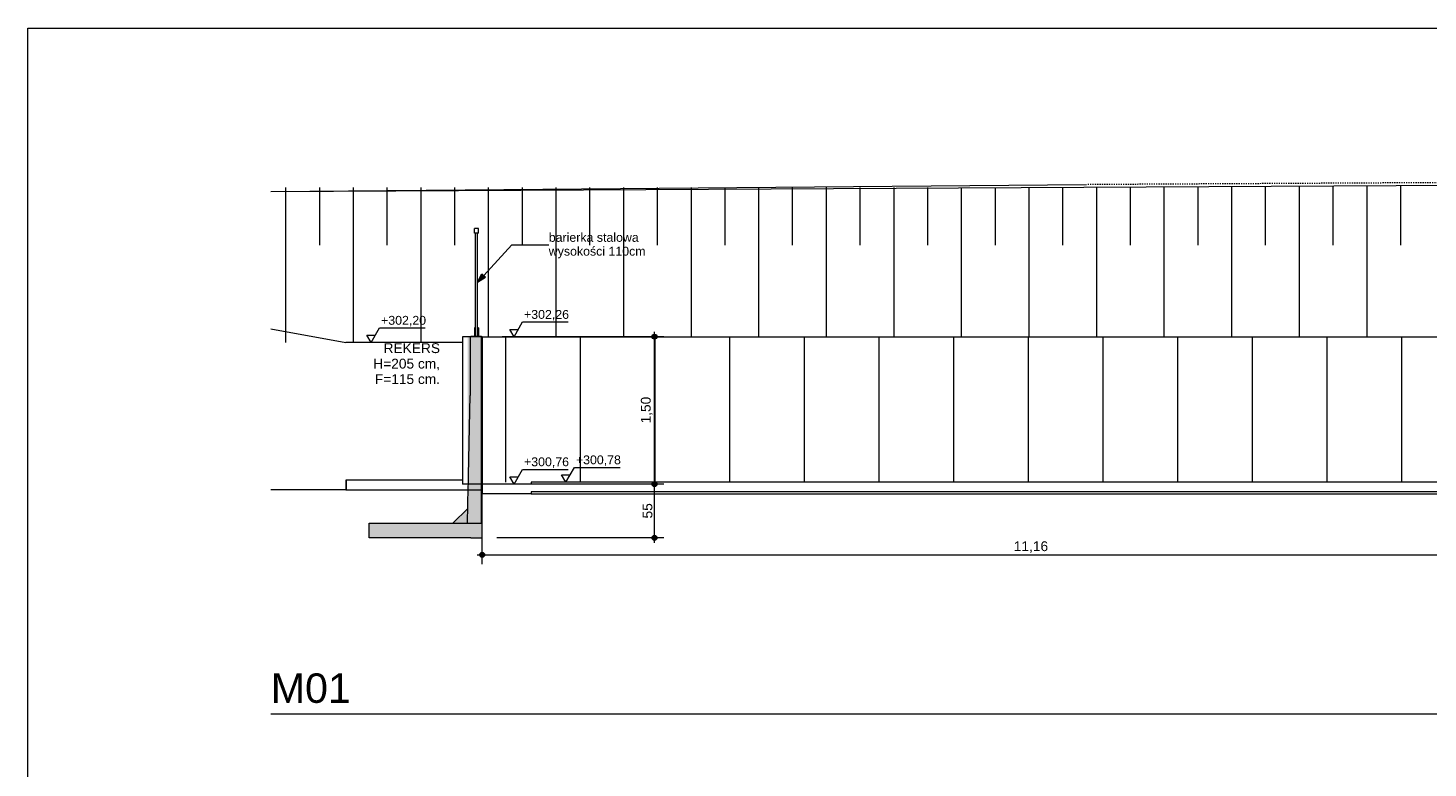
# Model space of a CAD drawing. Extents: x 250 to 10950, y 49 to 2920.
# Tile 3 of 23: x 250 to 1675, y 2167 to 2920. Entities that reach past the tile are written whole.
import ezdxf
from ezdxf.enums import TextEntityAlignment as Align
from ezdxf.xclip import XClip

# ---------------------------------------------------------------- set-up
doc = ezdxf.new("R2010")
doc.units = 0
doc.header["$MEASUREMENT"] = 0
doc.header["$XCLIPFRAME"] = 0
doc.linetypes.add('Przerywana', pattern=[48, 24, -24])
doc.linetypes.add('Wipeout_Contour', pattern=[10000, 0, -10000])
for name, color, linetype in [('FORMA - Arch 01 - 820-G Rysunki Obrazki', 7, 'Continuous'), ('M01_Przekrój terenowy_9_0', 7, 'Continuous'), ('M01_Przekrój terenowy_9_01FORMA - PZT - Inne obiekty', 7, 'Continuous'), ('M01_Przekrój terenowy_9_09FORMA  - nawierzchnie MODEL', 7, 'Continuous'), ('M01_Przekrój terenowy_9__UKŁAD LODÓWEK I REGAŁÓW', 7, 'Continuous'), ('M01_Przekrój terenowy_9_FORMA - Arch 01 - PZT-3 Ukształtowanie terenu', 7, 'Continuous')]:
    doc.layers.add(name, color=color, linetype=linetype)
doc.styles.add('STYL_AUTOMATYCZNY_10', font='arial.ttf')
doc.styles.add('STYL_AUTOMATYCZNY_2', font='arial.ttf')

# ---------------------------------------------------------------- blocks, each defined once
blk = doc.blocks.new('*X28')
at = {"layer": 'M01_Przekrój terenowy_9_FORMA - Arch 01 - PZT-3 Ukształtowanie terenu', "color": 112, "linetype": 'Continuous', "lineweight": 13, "ltscale": 0.05, "true_color": 0x00bb5e}
for p, q in [((512.5, 2599.8), (512.5, 2757.7)), ((546.9, 2698.8), (546.9, 2757.7)), ((581.3, 2599.8), (581.3, 2757.7)), ((615.7, 2698.8), (615.7, 2757.7)), ((650.1, 2599.8), (650.1, 2757.7)), ((684.4, 2698.8), (684.4, 2757.7)), ((718.8, 2605.8), (718.8, 2757.7)), ((753.2, 2698.8), (753.2, 2757.7)), ((787.6, 2605.8), (787.6, 2757.7)), ((822, 2698.8), (822, 2757.7)), ((856.4, 2605.8), (856.4, 2757.7)), ((890.8, 2698.8), (890.8, 2757.7)), ((925.2, 2605.8), (925.2, 2757.7)), ((959.6, 2698.8), (959.6, 2757.7)), ((994, 2605.8), (994, 2757.7)), ((1028.3, 2698.8), (1028.3, 2757.7)), ((1062.7, 2605.8), (1062.7, 2757.7)), ((1097.1, 2698.8), (1097.1, 2757.7)), ((1131.5, 2605.8), (1131.5, 2757.7)), ((1165.9, 2698.8), (1165.9, 2757.7)), ((1200.3, 2605.8), (1200.3, 2757.7)), ((1234.7, 2698.8), (1234.7, 2757.7)), ((1269.1, 2605.8), (1269.1, 2757.7)), ((1303.5, 2698.8), (1303.5, 2757.7)), ((1337.9, 2605.8), (1337.9, 2757.7)), ((1372.3, 2698.8), (1372.3, 2757.9)), ((1406.6, 2605.8), (1406.6, 2758.1)), ((1441, 2698.8), (1441, 2758.3)), ((1475.4, 2605.8), (1475.4, 2758.5)), ((1509.8, 2698.8), (1509.8, 2758.7)), ((1544.2, 2605.8), (1544.2, 2758.8)), ((1578.6, 2698.8), (1578.6, 2759)), ((1613, 2605.8), (1613, 2759.2)), ((1647.4, 2698.8), (1647.4, 2759.4))]:
    blk.add_line(p, q, dxfattribs=at)
blk = doc.blocks.new('Rysunek_10_9', base_point=(29086526.4, 2459.8))
at = {"layer": 'M01_Przekrój terenowy_9_0', "color": 7, "linetype": 'Continuous', "lineweight": 13, "char_height": 10, "attachment_point": 9, "style": 'STYL_AUTOMATYCZNY_2'}
for s, insert in [('\\A1;{\\pqr;\\fArial|b0|i0|c238|p0;\\W1.000000;H=205 cm,  }', (669.4, 2571.5)), ('\\A1;{\\pqr;\\fArial|b0|i0|c238|p0;\\W1.000000;F=115 cm.}', (669.4, 2557.5))]:
    blk.add_mtext(s, dxfattribs=dict(at, insert=insert))
at = {"color": 254, "linetype": 'Wipeout_Contour', "lineweight": 0, "ltscale": 7984.711903}
blk.add_wipeout([(573.8, 2599.8), (497.1, 2613.7), (573.4, 2599.8)], dxfattribs=at).dxf.layer = 'M01_Przekrój terenowy_9_09FORMA  - nawierzchnie MODEL'
at = {"color": 254, "linetype": 'Wipeout_Contour', "lineweight": 0, "ltscale": 10083.873095}
blk.add_wipeout([(573.4, 2449.8), (573.8, 2449.8), (573.8, 2459.8), (573.4, 2459.8)], dxfattribs=at).dxf.layer = 'M01_Przekrój terenowy_9_09FORMA  - nawierzchnie MODEL'
at = {"color": 254, "linetype": 'Wipeout_Contour', "lineweight": 0, "ltscale": 8043.238546}
blk.add_wipeout([(573.8, 2599.8), (497.1, 2674.7), (497.1, 2613.7)], dxfattribs=at).dxf.layer = 'M01_Przekrój terenowy_9_09FORMA  - nawierzchnie MODEL'
at = {"color": 254, "linetype": 'Wipeout_Contour', "lineweight": 0, "ltscale": 15257.232776}
blk.add_wipeout([(573.8, 2459.8), (573.8, 2449.8), (712.2, 2449.8), (712.2, 2455.8), (692.2, 2455.8), (692.2, 2459.8)], dxfattribs=at).dxf.layer = 'M01_Przekrój terenowy_9_09FORMA  - nawierzchnie MODEL'
at = {"layer": 'M01_Przekrój terenowy_9_09FORMA  - nawierzchnie MODEL', "color": 7, "linetype": 'Continuous', "lineweight": 18, "ltscale": 0.05}
blk.add_line((692.2, 2459.8), (573.4, 2459.8), dxfattribs=at)
at = {"color": 254, "linetype": 'Wipeout_Contour', "lineweight": 0, "ltscale": 59420.478624}
blk.add_wipeout([(497.1, 2319.9), (9795.8, 2319.9), (9795.8, 2449.8), (9466.9, 2449.8), (9466.9, 2445.8), (9416.9, 2445.8), (712.2, 2445.8), (712.2, 2449.8), (497.1, 2449.8)], dxfattribs=at).dxf.layer = 'M01_Przekrój terenowy_9_0'
at = {"color": 254, "linetype": 'Wipeout_Contour', "lineweight": 0, "ltscale": 16302.614978}
blk.add_wipeout([(910.6, 2605.8), (497.1, 2729), (497.1, 2674.7), (573.8, 2599.8), (692.2, 2599.8), (692.2, 2605.8)], dxfattribs=at).dxf.layer = 'M01_Przekrój terenowy_9_09FORMA  - nawierzchnie MODEL'
at = {"layer": 'M01_Przekrój terenowy_9_0', "linetype": 'Continuous', "lineweight": 0, "true_color": 0x000000}
for points in [[(885.2, 2401.1), (885.4, 2400.1), (885.9, 2399.3), (886.7, 2398.8), (887.7, 2398.6), (888.6, 2398.8), (889.5, 2399.3), (890, 2400.1), (890.2, 2401.1), (890, 2402), (889.5, 2402.9), (888.6, 2403.4), (887.7, 2403.6), (886.7, 2403.4), (885.9, 2402.9), (885.4, 2402)], [(709.7, 2383.7), (709.9, 2382.7), (710.5, 2381.9), (711.3, 2381.4), (712.2, 2381.2), (713.2, 2381.4), (714, 2381.9), (714.5, 2382.7), (714.7, 2383.7), (714.5, 2384.6), (714, 2385.5), (713.2, 2386), (712.2, 2386.2), (711.3, 2386), (710.5, 2385.5), (709.9, 2384.6)]]:
    blk.add_hatch(color=18, dxfattribs=at).paths.add_polyline_path(points)
at = {"layer": 'M01_Przekrój terenowy_9_0', "color": 7, "linetype": 'Continuous', "lineweight": 13, "ltscale": 0.05}
for p, q in [((697.2, 2416.1), (700.2, 2546.1)), ((682.6, 2416.1), (697.6, 2431.1)), ((597.2, 2401.1), (597.2, 2416.1)), ((597.2, 2416.1), (712.2, 2416.1)), ((700.7, 2401.1), (597.2, 2401.1)), ((700.7, 2401.1), (712.2, 2401.1)), ((885.2, 2401.1), (727.2, 2401.1)), ((887.7, 2396.1), (887.7, 2398.6)), ((897.1, 2401.1), (890.2, 2401.1)), ((707.2, 2383.7), (709.7, 2383.7)), ((712.2, 2374.3), (712.2, 2381.2)), ((714.7, 2383.7), (1825.3, 2383.7))]:
    blk.add_line(p, q, dxfattribs=at)
for centre in [(887.7, 2401.1), (712.2, 2383.7)]:
    blk.add_circle(centre, 2.5, dxfattribs=at)
at = {"layer": 'M01_Przekrój terenowy_9_09FORMA  - nawierzchnie MODEL', "color": 7, "linetype": 'Continuous', "lineweight": 18, "ltscale": 0.05}
for p, q in [((573.4, 2459.8), (573.4, 2449.8)), ((573.4, 2449.8), (497.1, 2449.8))]:
    blk.add_line(p, q, dxfattribs=at)
at = {"layer": 'M01_Przekrój terenowy_9_09FORMA  - nawierzchnie MODEL', "color": 251, "linetype": 'Continuous', "lineweight": 13, "ltscale": 0.05, "true_color": 0x606060}
for p in [(573.8, 2459.8), (573.4, 2449.8)]:
    blk.add_line(p, (573.8, 2449.8), dxfattribs=at)
at = {"layer": 'M01_Przekrój terenowy_9_0', "color": 7, "linetype": 'Continuous', "lineweight": 13, "insert": (885.7, 2420.8), "char_height": 10, "width": 15.255, "attachment_point": 7, "rotation": 90, "style": 'STYL_AUTOMATYCZNY_10'}
blk.add_mtext('\\A1;{\\pql;\\fArial|b0|i0|c238|p0;\\W1.000000;55}', dxfattribs=at)
at = {"layer": 'M01_Przekrój terenowy_9_0', "color": 7, "linetype": 'Continuous', "lineweight": 13, "insert": (1253.4, 2385.7), "char_height": 10, "width": 33.301, "attachment_point": 7, "style": 'STYL_AUTOMATYCZNY_10'}
blk.add_mtext('\\A1;{\\pql;\\fArial|b0|i0|c238|p0;\\W1.000000;11,16}', dxfattribs=at)
at = {"color": 254, "linetype": 'Wipeout_Contour', "lineweight": 0, "ltscale": 22136.941345}
blk.add_wipeout([(9804.2, 2802.8), (497.1, 2753.3), (497.1, 2743.4), (1668.3, 2605.8), (1958.4, 2605.8)], dxfattribs=at).dxf.layer = 'M01_Przekrój terenowy_9_09FORMA  - nawierzchnie MODEL'
at = {"color": 254, "linetype": 'Wipeout_Contour', "lineweight": 0, "ltscale": 11294.124227}
blk.add_wipeout([(762.2, 2447.8), (762.2, 2445.8), (1877.8, 2445.8), (1877.8, 2447.8)], dxfattribs=at).dxf.layer = 'M01_Przekrój terenowy_9_09FORMA  - nawierzchnie MODEL'
at = {"layer": 'M01_Przekrój terenowy_9_09FORMA  - nawierzchnie MODEL', "color": 7, "linetype": 'Continuous', "lineweight": 18, "ltscale": 0.05}
for p, q in [((762.2, 2445.8), (712.2, 2445.8)), ((762.2, 2447.8), (762.2, 2445.8))]:
    blk.add_line(p, q, dxfattribs=at)
at = {"layer": 'M01_Przekrój terenowy_9_09FORMA  - nawierzchnie MODEL', "color": 251, "linetype": 'Continuous', "lineweight": 13, "ltscale": 0.05, "true_color": 0x606060}
blk.add_line((762.2, 2445.8), (1877.8, 2445.8), dxfattribs=at)
at = {"layer": 'M01_Przekrój terenowy_9_09FORMA  - nawierzchnie MODEL', "color": 7, "linetype": 'Continuous', "lineweight": 18, "ltscale": 0.05, "flags": 128}
blk.add_lwpolyline([(9416.9, 2447.8), (1904.8, 2447.8), (762.2, 2447.8)], dxfattribs=at)
at = {"color": 254, "linetype": 'Wipeout_Contour', "lineweight": 0, "ltscale": 23193.955553}
blk.add_wipeout([(497.1, 2753.3), (9804.2, 2802.8), (9806.1, 2802.8)], dxfattribs=at).dxf.layer = 'M01_Przekrój terenowy_9_0'
at = {"color": 254, "linetype": 'Wipeout_Contour', "lineweight": 0, "ltscale": 11416.496378}
blk.add_wipeout([(497.1, 2729), (910.6, 2605.8), (1668.3, 2605.8), (497.1, 2743.4)], dxfattribs=at).dxf.layer = 'M01_Przekrój terenowy_9_09FORMA  - nawierzchnie MODEL'
at = {"layer": 'M01_Przekrój terenowy_9_0', "linetype": 'Continuous', "lineweight": 0, "true_color": 0x000000}
blk.add_hatch(color=18, dxfattribs=at).paths.add_polyline_path([(707.6, 2661.4), (715.8, 2666.5), (712.1, 2669.9)])
at = {"layer": 'M01_Przekrój terenowy_9_0', "color": 7, "linetype": 'Continuous', "lineweight": 13, "ltscale": 0.05}
for p, q in [((708.7, 2716.1), (704.6, 2716.1)), ((704.6, 2711.1), (704.6, 2716.1)), ((708.7, 2711.1), (704.6, 2711.1)), ((708.7, 2711.1), (708.7, 2716.1)), ((713.9, 2668.2), (742.6, 2699.3)), ((742.6, 2699.3), (780.1, 2699.3)), ((707.6, 2661.4), (712.1, 2669.9)), ((707.6, 2661.4), (715.8, 2666.5)), ((712.1, 2669.9), (715.8, 2666.5)), ((704.6, 2614.8), (704.6, 2605.6)), ((705.6, 2614.8), (704.6, 2614.8)), ((708.7, 2614.8), (707.6, 2614.8)), ((700.2, 2605.6), (700.7, 2606.1)), ((700.2, 2605.6), (700.2, 2546.1))]:
    blk.add_line(p, q, dxfattribs=at)
at = {"layer": 'M01_Przekrój terenowy_9_01FORMA - PZT - Inne obiekty', "color": 1, "linetype": 'Continuous', "lineweight": 13, "ltscale": 0.05}
blk.add_line((692.2, 2605.8), (692.2, 2455.8), dxfattribs=at)
at = {"layer": 'M01_Przekrój terenowy_9_09FORMA  - nawierzchnie MODEL', "color": 7, "linetype": 'Continuous', "lineweight": 18, "ltscale": 0.05}
for p, q in [((497.1, 2613.7), (573.4, 2599.8)), ((692.2, 2599.8), (573.4, 2599.8)), ((692.2, 2599.8), (692.2, 2459.8))]:
    blk.add_line(p, q, dxfattribs=at)
at = {"layer": 'M01_Przekrój terenowy_9__UKŁAD LODÓWEK I REGAŁÓW', "color": 9, "linetype": 'Continuous', "lineweight": 13, "ltscale": 0.05}
for p, q in [((599.2, 2599.8), (607.9, 2614.8)), ((607.9, 2614.8), (654.3, 2614.8)), ((740.4, 2613.3), (749.1, 2613.3)), ((753.4, 2620.8), (799.9, 2620.8)), ((599.2, 2599.8), (594.8, 2607.3)), ((594.8, 2607.3), (603.5, 2607.3))]:
    blk.add_line(p, q, dxfattribs=at)
at = {"layer": 'M01_Przekrój terenowy_9_0', "color": 7, "linetype": 'Continuous', "lineweight": 13, "insert": (780.1, 2698.5), "char_height": 9, "width": 127.195, "attachment_point": 4, "line_spacing_factor": 0.937578, "style": 'STYL_AUTOMATYCZNY_10'}
blk.add_mtext('\\A1;{\\pql;\\fArial|b0|i0|c238|p0;\\W1.000000;barierka stalowa \\fArial|b0|i0|c238|p0;\\W1.000000;wysokości 110cm}', dxfattribs=at)
at = {"layer": 'M01_Przekrój terenowy_9_0', "color": 7, "linetype": 'Continuous', "lineweight": 13, "insert": (669.4, 2589), "char_height": 10, "attachment_point": 9, "style": 'STYL_AUTOMATYCZNY_2'}
blk.add_mtext('\\A1;{\\pqr;\\fArial|b0|i0|c238|p0;\\W1.000000;REKERS}', dxfattribs=at)
at = {"layer": 'M01_Przekrój terenowy_9__UKŁAD LODÓWEK I REGAŁÓW', "color": 6, "linetype": 'Continuous', "lineweight": 25, "char_height": 9, "width": 44.96, "attachment_point": 7, "style": 'STYL_AUTOMATYCZNY_2'}
for s, insert in [('\\A1;{\\pql;\\fArial|b0|i0|c238|p0;\\W1.000000;+302,20}', (609.4, 2616.3)), ('\\A1;{\\pql;\\fArial|b0|i0|c238|p0;\\W1.000000;+302,26}', (754.9, 2622.3))]:
    blk.add_mtext(s, dxfattribs=dict(at, insert=insert))
at = {"color": 254, "linetype": 'Wipeout_Contour', "lineweight": 0, "ltscale": 12618.188816}
blk.add_wipeout([(497.1, 2753.5), (497.1, 2753.4), (2829.9, 2768.8), (1327.6, 2760.6)], dxfattribs=at).dxf.layer = 'M01_Przekrój terenowy_9_0'
at = {"color": 254, "linetype": 'Wipeout_Contour', "lineweight": 0, "ltscale": 16624.912171}
blk.add_wipeout([(1807.8, 2605.8), (712.2, 2605.8), (712.2, 2455.8), (762.2, 2455.8), (762.2, 2457.8), (1807.8, 2457.8)], dxfattribs=at).dxf.layer = 'M01_Przekrój terenowy_9_01FORMA - PZT - Inne obiekty'
at = {"layer": 'M01_Przekrój terenowy_9_0', "linetype": 'Continuous', "lineweight": 0, "true_color": 0x000000}
for points in [[(885.2, 2605.8), (885.4, 2604.9), (885.9, 2604.1), (886.7, 2603.5), (887.7, 2603.3), (888.6, 2603.5), (889.5, 2604.1), (890, 2604.9), (890.2, 2605.8), (890, 2606.8), (889.5, 2607.6), (888.6, 2608.1), (887.7, 2608.3), (886.7, 2608.1), (885.9, 2607.6), (885.4, 2606.8)], [(712, 2401.1), (712, 2605.8), (697.6, 2605.8), (697.6, 2431.1), (682.6, 2416.1), (597.2, 2416.1), (597.2, 2401.1)], [(885.2, 2455.8), (885.4, 2454.9), (885.9, 2454.1), (886.7, 2453.5), (887.7, 2453.3), (888.6, 2453.5), (889.5, 2454.1), (890, 2454.9), (890.2, 2455.8), (890, 2456.8), (889.5, 2457.6), (888.6, 2458.1), (887.7, 2458.3), (886.7, 2458.1), (885.9, 2457.6), (885.4, 2456.8)]]:
    blk.add_hatch(color=18, dxfattribs=at).paths.add_polyline_path(points)
at = {"layer": 'M01_Przekrój terenowy_9_FORMA - Arch 01 - PZT-3 Ukształtowanie terenu', "linetype": 'Continuous', "lineweight": 5}
h = blk.add_hatch(dxfattribs=at)
h.set_pattern_fill('Podłoga_z_desek_0009', color=252, style=0, pattern_type=2)
h.set_pattern_definition([(270, (1268.25, 2531.71), (76, 0), [])])
h.paths.add_polyline_path([(708.7, 2605.6), (708.7, 2457.8), (1827.8, 2457.8), (1827.8, 2605.6)])
at = {"layer": 'M01_Przekrój terenowy_9_0', "color": 7, "linetype": 'Continuous', "lineweight": 13, "ltscale": 0.05}
for p, q in [((705.6, 2605.6), (705.6, 2711.1)), ((707.6, 2605.6), (707.6, 2711.1)), ((708.7, 2614.8), (708.7, 2605.6)), ((887.7, 2608.3), (887.7, 2610.8)), ((711.7, 2605.6), (700.2, 2605.6)), ((711.7, 2606.1), (700.7, 2606.1)), ((712.2, 2605.6), (711.7, 2606.1)), ((712, 2605.8), (711.7, 2605.6)), ((711.7, 2416.1), (711.7, 2605.6)), ((712.2, 2401.1), (712.2, 2605.6)), ((885.2, 2605.8), (732.8, 2605.8)), ((887.7, 2458.3), (887.7, 2603.3)), ((897.1, 2605.8), (890.2, 2605.8)), ((712.2, 2386.2), (712.2, 2590.8)), ((885.2, 2455.8), (727.2, 2455.8)), ((887.7, 2403.6), (887.7, 2453.3)), ((897.1, 2455.8), (890.2, 2455.8))]:
    blk.add_line(p, q, dxfattribs=at)
for centre in [(887.7, 2605.8), (887.7, 2455.8)]:
    blk.add_circle(centre, 2.5, dxfattribs=at)
at = {"layer": 'M01_Przekrój terenowy_9_01FORMA - PZT - Inne obiekty', "color": 1, "linetype": 'Continuous', "lineweight": 13, "ltscale": 0.05}
for p, q in [((712.2, 2605.8), (692.2, 2605.8)), ((712.2, 2605.8), (1807.8, 2605.8)), ((712.2, 2605.8), (712.2, 2455.8)), ((712.2, 2455.8), (692.2, 2455.8))]:
    blk.add_line(p, q, dxfattribs=at)
at = {"layer": 'M01_Przekrój terenowy_9_09FORMA  - nawierzchnie MODEL', "color": 7, "linetype": 'Continuous', "lineweight": 18, "ltscale": 0.05}
for p, q in [((712.2, 2455.8), (712.2, 2445.8)), ((762.2, 2455.8), (712.2, 2455.8)), ((762.2, 2457.8), (762.2, 2455.8))]:
    blk.add_line(p, q, dxfattribs=at)
at = {"layer": 'M01_Przekrój terenowy_9_09FORMA  - nawierzchnie MODEL', "color": 251, "linetype": 'Continuous', "lineweight": 13, "ltscale": 0.05, "true_color": 0x606060}
blk.add_line((573.8, 2449.8), (712.2, 2449.8), dxfattribs=at)
at = {"layer": 'M01_Przekrój terenowy_9_09FORMA  - nawierzchnie MODEL', "color": 7, "linetype": 'Continuous', "lineweight": 18, "ltscale": 0.05, "flags": 128}
blk.add_lwpolyline([(9416.9, 2457.8), (1904.8, 2457.8), (762.2, 2457.8)], dxfattribs=at)
at = {"layer": 'M01_Przekrój terenowy_9__UKŁAD LODÓWEK I REGAŁÓW', "color": 9, "linetype": 'Continuous', "lineweight": 13, "ltscale": 0.05}
for p, q in [((744.7, 2605.8), (740.4, 2613.3)), ((744.7, 2605.8), (753.4, 2620.8)), ((744.7, 2455.8), (753.4, 2470.8)), ((753.4, 2470.8), (799.9, 2470.8)), ((797.5, 2457.8), (793.2, 2465.3)), ((793.2, 2465.3), (801.9, 2465.3)), ((797.5, 2457.8), (806.2, 2472.8)), ((806.2, 2472.8), (852.7, 2472.8)), ((744.7, 2455.8), (740.4, 2463.3)), ((740.4, 2463.3), (749.1, 2463.3))]:
    blk.add_line(p, q, dxfattribs=at)
at = {"layer": 'M01_Przekrój terenowy_9_0', "color": 7, "linetype": 'Continuous', "lineweight": 13, "insert": (885.7, 2517.5), "char_height": 10, "width": 26.692, "attachment_point": 7, "rotation": 90, "style": 'STYL_AUTOMATYCZNY_10'}
blk.add_mtext('\\A1;{\\pql;\\fArial|b0|i0|c238|p0;\\W1.000000;1,50}', dxfattribs=at)
at = {"layer": 'M01_Przekrój terenowy_9__UKŁAD LODÓWEK I REGAŁÓW', "color": 6, "linetype": 'Continuous', "lineweight": 25, "char_height": 9, "width": 44.96, "attachment_point": 7, "style": 'STYL_AUTOMATYCZNY_2'}
for s, insert in [('\\A1;{\\pql;\\fArial|b0|i0|c238|p0;\\W1.000000;+300,76}', (754.9, 2472.3)), ('\\A1;{\\pql;\\fArial|b0|i0|c238|p0;\\W1.000000;+300,78}', (807.7, 2474.3))]:
    blk.add_mtext(s, dxfattribs=dict(at, insert=insert))
at = {"color": 254, "linetype": 'Wipeout_Contour', "lineweight": 0, "ltscale": 25231.71899}
blk.add_wipeout([(497.1, 2753.3), (8429.2, 2803.9), (6194.2, 2790), (2829.9, 2768.8), (497.1, 2753.4)], dxfattribs=at).dxf.layer = 'M01_Przekrój terenowy_9_0'
at = {"layer": 'M01_Przekrój terenowy_9_0', "color": 7, "linetype": 'Continuous', "lineweight": 15, "ltscale": 0.05}
for p, q in [((9806.2, 2802.8), (497.1, 2753.3)), ((497.1, 2753.5), (1327.6, 2760.6))]:
    blk.add_line(p, q, dxfattribs=at)
at = {"layer": 'M01_Przekrój terenowy_9_0', "color": 7, "linetype": 'Przerywana', "lineweight": 13, "ltscale": 0.05}
for p, q in [((2829.9, 2768.8), (1327.6, 2760.6)), ((497.1, 2753.4), (497.1, 2753.3)), ((497.1, 2753.3), (497.1, 2753.3))]:
    blk.add_line(p, q, dxfattribs=at)
at = {"layer": 'M01_Przekrój terenowy_9_0', "color": 7, "linetype": 'Continuous', "lineweight": 13, "ltscale": 0.05}
blk.add_blockref('*X28', (0, 0), dxfattribs=at)
blk = doc.blocks.new('Wbudowany tytuł rysunku[9]', base_point=(497.1, 2319.9))
at = {"layer": 'FORMA - Arch 01 - 820-G Rysunki Obrazki', "color": 7, "linetype": 'Continuous', "lineweight": 13, "ltscale": 0.1}
blk.add_line((497.1, 2221.9), (9899.9, 2221.9), dxfattribs=at)
at = {"layer": 'FORMA - Arch 01 - 820-G Rysunki Obrazki', "color": 7, "lineweight": 13, "style": 'STYL_AUTOMATYCZNY_10'}
blk.add_attdef('AC_DrawingNumber', text='', height=30, dxfattribs=at).set_placement((497.1, 2263.1), align=Align.TOP_LEFT)
blk.add_attdef('AC_DrawingName', text='', height=30, dxfattribs=at).set_placement((5198.5, 2263.1), align=Align.TOP_CENTER)
blk.add_attdef('AC_DrawingScale', text='', height=30, dxfattribs=at).set_placement((9899.9, 2263.1), align=Align.TOP_RIGHT)

msp = doc.modelspace()

# ---------------------------------------------------------------- linework, layer by layer
at = {"color": 7, "linetype": 'Continuous', "lineweight": 13, "ltscale": 0.1}
for p, q in [((250, 50), (250, 2920)), ((250, 2920), (10950, 2920))]:
    msp.add_line(p, q, dxfattribs=at)

# ---------------------------------------------------------------- block references
at = {"layer": 'FORMA - Arch 01 - 820-G Rysunki Obrazki', "color": 7, "linetype": 'Continuous', "lineweight": 13, "ltscale": 0.1}
ref = msp.add_blockref('Rysunek_10_9', (29086526.4, 2459.8), dxfattribs=at)
XClip(ref).set_block_clipping_path([(497.0647820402, 2319.9099565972), (9899.8716553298, 2826.6406635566)])
at = {"layer": 'FORMA - Arch 01 - 820-G Rysunki Obrazki', "color": 7, "lineweight": 13}
ref = msp.add_blockref('Wbudowany tytuł rysunku[9]', (497.1, 2319.9), dxfattribs=at)
ref.add_attrib('AC_DrawingNumber', 'M01', dxfattribs={"color": 7, "lineweight": 13, "height": 30, "style": 'STYL_AUTOMATYCZNY_10'}).set_placement((497.1, 2263.1), align=Align.TOP_LEFT)

doc.saveas('drawing.dxf')
